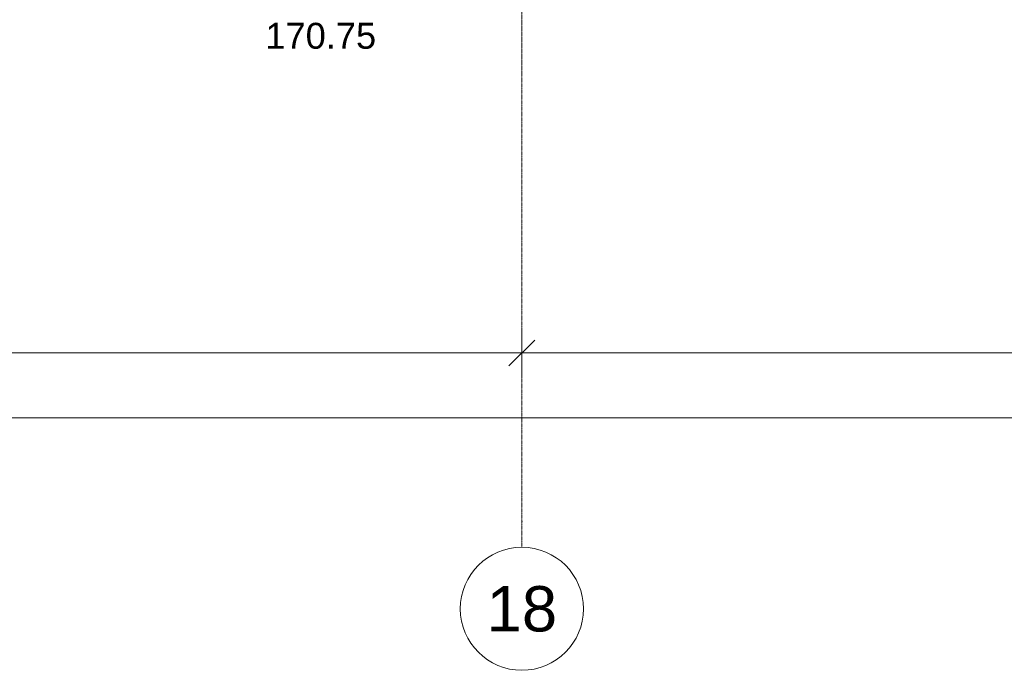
# Model space of a CAD drawing. Header units: millimetres. Extents: x -95523 to 190468, y -7401 to 17692.
# Tile 81 of 139: x 99053 to 106650, y -7148 to -2124. Entities that reach past the tile are written whole.
import ezdxf
from ezdxf.enums import TextEntityAlignment as Align

# ---------------------------------------------------------------- set-up
doc = ezdxf.new("R2010")
doc.units = ezdxf.units.MM
doc.header["$MEASUREMENT"] = 0
doc.linetypes.add('Штрих-Штриховая', pattern=[10.936111, 5.291667, -2.116667, 1.411111, -2.116667])
for name, color, linetype in [('Новый_Размер - Общий', 7, 'Continuous'), ('Размер - Общий', 7, 'Continuous'), ('Элемент Модели - Оси', 7, 'Continuous')]:
    doc.layers.add(name, color=color, linetype=linetype)
for name, color, linetype, lineweight in [('Новый_Размер - Общий_Ном._пера__1', 7, 'Continuous', 15), ('Размер - Общий_Ном._пера__1', 7, 'Continuous', 15), ('Размер - Отметка Уровня_Ном._пера__1', 7, 'Continuous', 15), ('Элемент Модели - Оси_Ном._пера__1', 7, 'Continuous', 15), ('Элемент Модели - Оси_Ном._пера__120', 7, 'Continuous', 5)]:
    doc.layers.add(name, color=color, linetype=linetype, lineweight=lineweight)
doc.styles.add('СГЕНЕРИР_СТИЛЬ_1', font='arial.ttf')
doc.styles.add('СГЕНЕРИР_СТИЛЬ_2', font='arial.ttf')
doc.dimstyles.new('СГЕНЕРИР_СТИЛЬ__1', dxfattribs={"dimtxt": 200, "dimasz": 190, "dimexe": 0.18, "dimexo": 0.0625, "dimgap": 0, "dimtad": 1, "dimtih": 1, "dimtoh": 1, "dimdec": 0, "dimzin": 0, "dimdsep": 46, "dimtxsty": 'СГЕНЕРИР_СТИЛЬ_2', "dimblk": 'ARROWHEAD_6', "dimblk1": 'ARROWHEAD_6', "dimblk2": 'ARROWHEAD_6', "dimcen": 0.09, "dimclrd": 7, "dimclre": 7, "dimclrt": 7, "dimazin": 0, "dimtfac": 1, "dimtdec": 4, "dimtmove": 0, "dimatfit": 3, "dimfxl": 1, "dimtolj": 1, "dimtzin": 0, "dimarcsym": 0})

# ---------------------------------------------------------------- blocks, each defined once
blk = doc.blocks.new('Стандартный Маркер Сетки[3]_1', base_point=(102928, 12802.5))
at = {"layer": 'Элемент Модели - Оси_Ном._пера__120', "color": 7, "linetype": 'Штрих-Штриховая', "lineweight": 5}
for p, q in [((102928, 12602.5), (102928, -5997.5)), ((102928, -5997.5), (102928, -6197.5))]:
    blk.add_line(p, q, dxfattribs=at)
at = {"layer": 'Элемент Модели - Оси_Ном._пера__120', "color": 7, "linetype": 'Continuous', "lineweight": 5}
blk.add_circle((102928, -6672.5), 475, dxfattribs=at)
at = {"layer": 'Элемент Модели - Оси_Ном._пера__120', "color": 7, "linetype": 'Штрих-Штриховая', "lineweight": 5}
blk.add_point((102928, -5997.5), dxfattribs=at)
blk.add_point((102928, -5997.5), dxfattribs=at)
at = {"layer": 'Элемент Модели - Оси_Ном._пера__1', "color": 7, "lineweight": 15, "style": 'СГЕНЕРИР_СТИЛЬ_1'}
blk.add_attdef('AC_MarkerText_1', text='', height=350, rotation=360, dxfattribs=at).set_placement((102928, -6497.5), align=Align.TOP_CENTER)
blk = doc.blocks.new('*D684', base_point=(95180.8, -197.5))
at = {"layer": 'Новый_Размер - Общий_Ном._пера__1', "color": 7, "linetype": 'Continuous', "lineweight": 15, "transparency": 16777216}
for p, q in [((67428, -5385), (67428, -5010)), ((187068, -5385), (187068, -5010)), ((67528, -5097.5), (67328, -5297.5)), ((186968, -5297.5), (187168, -5097.5)), ((67278, -5197.5), (67428, -5197.5)), ((67428, -5197.5), (187068, -5197.5)), ((187068, -5197.5), (187218, -5197.5))]:
    blk.add_line(p, q, dxfattribs=at)
at = {"layer": 'Новый_Размер - Общий_Ном._пера__1', "color": 7, "lineweight": 15, "transparency": 16777216, "insert": (126762.4, -5157.5), "char_height": 200, "attachment_point": 7, "style": 'СГЕНЕРИР_СТИЛЬ_2'}
blk.add_mtext('\\A1;119\\~640', dxfattribs=at)
blk = doc.blocks.new('ARROWHEAD_6')
at = {"color": 0, "linetype": 'Continuous', "lineweight": 0}
for p, q in [((-0.5, -0.5), (0.5, 0.5)), ((0, 0), (-1, 0))]:
    blk.add_line(p, q, dxfattribs=at)
blk = doc.blocks.new('*D686', base_point=(95180.8, -197.5))
at = {"layer": 'Размер - Общий_Ном._пера__1', "color": 7, "linetype": 'Continuous', "lineweight": 15, "transparency": 16777216}
for p, q in [((67428, -4885), (67428, -4510)), ((102928, -4885), (102928, -4510)), ((67528, -4597.5), (67328, -4797.5)), ((103028, -4597.5), (102828, -4797.5)), ((67278, -4697.5), (67428, -4697.5)), ((67428, -4697.5), (102928, -4697.5))]:
    blk.add_line(p, q, dxfattribs=at)
at = {"layer": 'Размер - Общий_Ном._пера__1', "color": 7, "lineweight": 15, "transparency": 16777216, "insert": (84758.5, -4657.5), "char_height": 200, "attachment_point": 7, "style": 'СГЕНЕРИР_СТИЛЬ_2'}
blk.add_mtext('\\A1;35\\~500', dxfattribs=at)
blk = doc.blocks.new('*D687', base_point=(95180.8, -197.5))
at = {"layer": 'Размер - Общий_Ном._пера__1', "color": 7, "linetype": 'Continuous', "lineweight": 15, "transparency": 16777216}
for p, q in [((102928, -4885), (102928, -4510)), ((114928, -4885), (114928, -4510)), ((103028, -4597.5), (102828, -4797.5)), ((115028, -4597.5), (114828, -4797.5)), ((102928, -4697.5), (114928, -4697.5))]:
    blk.add_line(p, q, dxfattribs=at)
at = {"layer": 'Размер - Общий_Ном._пера__1', "color": 7, "lineweight": 15, "transparency": 16777216, "insert": (108508.5, -4657.5), "char_height": 200, "attachment_point": 7, "style": 'СГЕНЕРИР_СТИЛЬ_2'}
blk.add_mtext('\\A1;12\\~000', dxfattribs=at)

msp = doc.modelspace()

# ---------------------------------------------------------------- block references
at = {"layer": 'Элемент Модели - Оси', "color": 7, "linetype": 'Continuous', "lineweight": 5}
msp.add_blockref('Стандартный Маркер Сетки[3]_1', (102928, 12802.5), dxfattribs=at).add_auto_attribs({'AC_MarkerText_1': '18'})

# ---------------------------------------------------------------- texts
at = {"layer": 'Размер - Отметка Уровня_Ном._пера__1', "color": 7, "linetype": 'Continuous', "lineweight": 15, "insert": (101803.3, -2351.6), "char_height": 200, "attachment_point": 9, "style": 'СГЕНЕРИР_СТИЛЬ_1'}
msp.add_mtext('\\A1;170.75', dxfattribs=at)

# ---------------------------------------------------------------- dimensions: what is measured, and where the dimension line sits
at = {"layer": 'Новый_Размер - Общий', "color": 7, "linetype": 'Continuous', "lineweight": 15}
dim = msp.add_linear_dim(base=(187068, -5197.5), p1=(67428, -5197.5), p2=(187068, -5197.5), dimstyle='СГЕНЕРИР_СТИЛЬ__1', dxfattribs=at)
dim.commit()
dim.dimension.update_dxf_attribs({"geometry": '*D684', "text_midpoint": (127257.7, -5057.5), "dimtype": 160})
at = {"layer": 'Размер - Общий', "color": 7, "linetype": 'Continuous', "lineweight": 15}
for base, p1, p2, picture, middle in [((102928, -4697.5), (67428, -4697.5), (102928, -4697.5), '*D686', (85177.7, -4557.5)), ((114928, -4697.5), (102928, -4697.5), (114928, -4697.5), '*D687', (108927.7, -4557.5))]:
    dim = msp.add_linear_dim(base=base, p1=p1, p2=p2, dimstyle='СГЕНЕРИР_СТИЛЬ__1', dxfattribs=at)
    dim.commit()
    dim.dimension.update_dxf_attribs({"geometry": picture, "text_midpoint": middle, "dimtype": 160})

doc.saveas('drawing.dxf')
